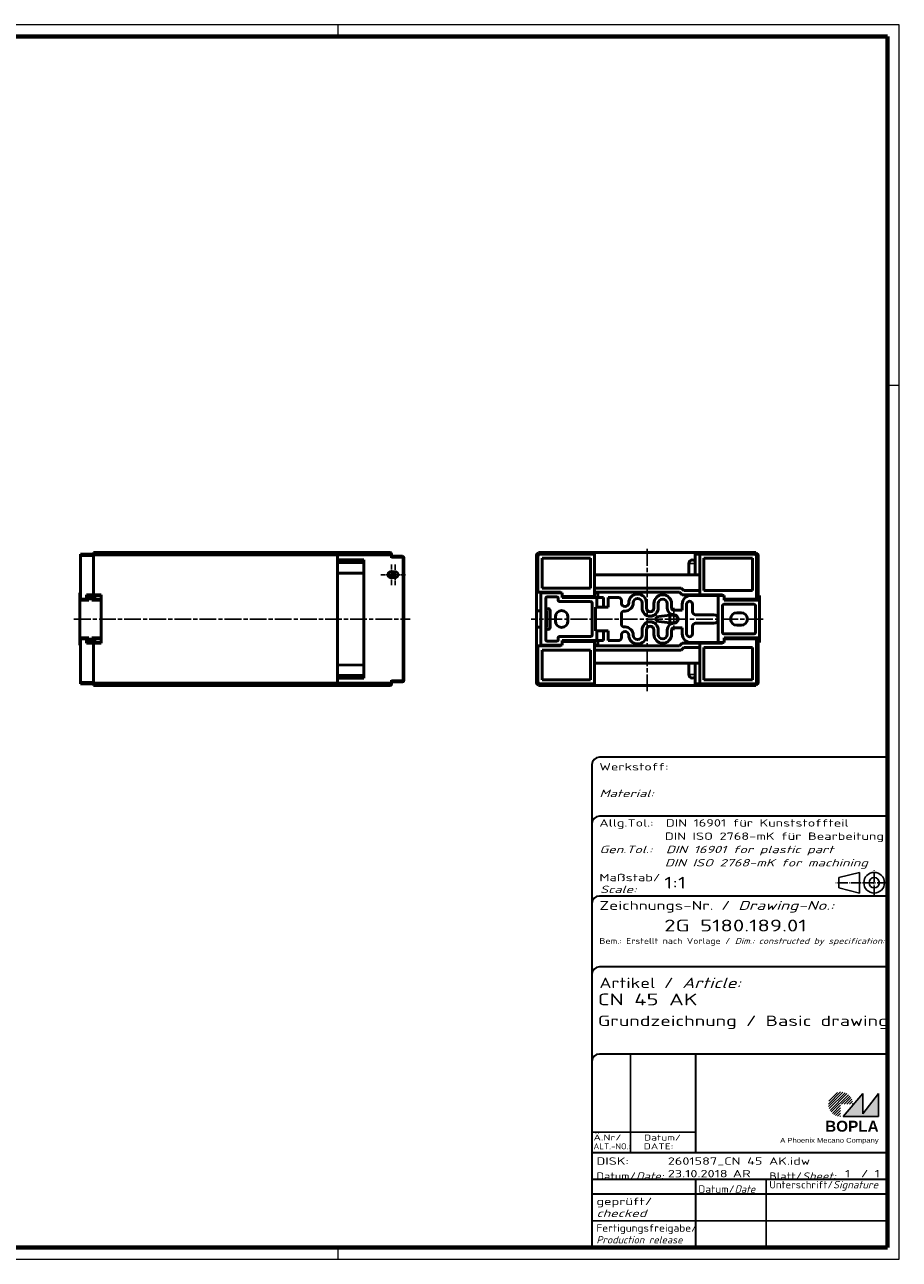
# Model space of a CAD drawing. Header units: millimetres. Extents: x 1 to 593, y 1 to 419.
# Tile 2 of 2: x 297 to 593, y 1 to 419. Entities that reach past the tile are written whole.
import ezdxf
from ezdxf.enums import TextEntityAlignment as Align

# ---------------------------------------------------------------- set-up
doc = ezdxf.new("R2010")
doc.units = ezdxf.units.MM
for name, pattern in [('ACAD_ISO04W100', [30, 24, -3, 0, -3]), ('CHAIN', [0.3543, 0.2362, -0.0295, 0.0591, -0.0295]), ('DASH_DOT', [0.37, 0.24, -0.06, 0.01, -0.06]), ('DASHED', [0.2067, 0.1654, -0.0413])]:
    doc.linetypes.add(name, pattern=pattern)
doc.layers.get('0').update_dxf_attribs({"lineweight": 25})
for name, color, linetype, lineweight in [('Mittellinie (ISO)', 1, 'DASH_DOT', 25), ('Mittelpunktmarkierung (ISO)', 1, 'DASH_DOT', 25), ('Rahmen (ISO)', 7, 'Continuous', 70), ('Schraffur (ISO)', 1, 'Continuous', 18), ('Sichtbar (ISO)', 7, 'Continuous', 50), ('Sichtbar schmal (ISO)', 1, 'Continuous', 25), ('Titel (ISO)', 5, 'Continuous', 50), ('Verdeckt (ISO)', 5, 'DASHED', 35)]:
    doc.layers.add(name, color=color, linetype=linetype, lineweight=lineweight)
doc.styles.add('Notiztext (DIN)', font='isocpeur.ttf', dxfattribs={"width": 1.1})
doc.styles.get("Standard").update_dxf_attribs({"font": 'isocpeur.ttf', "width": 1.1})
doc.styles.add('Textstil117', font='isocpeur.ttf', dxfattribs={"width": 1.4})
doc.styles.add('Textstil142', font='isocpeur.ttf', dxfattribs={"width": 1.4})
doc.styles.add('Textstil143', font='isocpeur.ttf', dxfattribs={"width": 1.4})
doc.styles.add('Textstil144', font='isocpeur.ttf', dxfattribs={"width": 1.4})
doc.styles.add('Textstil166', font='isocpeur.ttf', dxfattribs={"width": 1.4})
doc.styles.add('Textstil219', font='isocpeur.ttf', dxfattribs={"width": 1.1})
doc.styles.add('Textstil227', font='isocpeui.ttf', dxfattribs={"width": 1.4})
doc.styles.add('Textstil235', font='isocpeui.ttf')

# ---------------------------------------------------------------- blocks, each defined once
blk = doc.blocks.new('Ränder Bopla-A2-Rahmen')
at = {"layer": 'Rahmen (ISO)', "color": 1, "lineweight": 18}
for p, q in [((593, 419), (1, 419)), ((1, 419), (1, 1)), ((116, 419), (116, 415)), ((213, 419), (213, 415)), ((403, 419), (403, 415)), ((593, 1), (593, 419)), ((589, 297), (593, 297)), ((116, 5), (116, 1)), ((213, 5), (213, 1)), ((403, 5), (403, 1)), ((1, 1), (593, 1))]:
    blk.add_line(p, q, dxfattribs=at)
at = {"layer": 'Rahmen (ISO)', "color": 91, "lineweight": 70}
for p, q in [((20, 415), (589, 415)), ((20, 5), (20, 415)), ((589, 415), (589, 5)), ((589, 5), (20, 5))]:
    blk.add_line(p, q, dxfattribs=at)
at = {"layer": 'Rahmen (ISO)', "color": 1, "insert": (19, 55), "char_height": 2.03, "width": 162.684, "attachment_point": 7, "rotation": 90, "style": 'Notiztext (DIN)'}
blk.add_mtext('\\fISOCPEUR|b0|i0;\\W1.20;\\H2.0300;"Schutzvermerk nach DIN ISO 16016 beachten" \\fISOCPEUR|b0|i1;\\W1.20;\\H2.0300;"Please pay attention to copyright note DIN ISO 16016"', dxfattribs=at)
blk = doc.blocks.new('Schriftfelder Bearbeitung-KST')
at = {"layer": 'Schraffur (ISO)'}
h = blk.add_hatch(dxfattribs=at)
h.set_pattern_fill('ANSI31', color=1, scale=5.08, style=0)
h.set_pattern_definition([(45, (0, 0), (-0.4490128, 0.4490128), [])])
edge = h.paths.add_edge_path()
edge.add_line((395.78, 59.81), (391.63, 59.81))
edge.add_line((391.63, 59.81), (391.63, 55.66))
edge.add_arc((391.63, 59.81), 4.15, 0, 270, ccw=False)
blk.add_hatch(color=7, dxfattribs=at).paths.add_polyline_path([(392.48, 55.66), (404.48, 55.66), (404.48, 63.46), (399.18, 56.56), (399.18, 63.46)])
at = {"color": 5, "linetype": 'Continuous'}
for p, q in [((397.98, 138.31), (390.98, 136.56)), ((397.98, 131.31), (397.98, 138.31)), ((390.98, 133.06), (390.98, 136.56)), ((397.98, 131.31), (390.98, 133.06))]:
    blk.add_line(p, q, dxfattribs=at)
at = {"color": 1, "linetype": 'ACAD_ISO04W100', "ltscale": 0.15}
blk.add_line((402.98, 130.31), (402.98, 139.31), dxfattribs=at)
at = {"color": 1, "linetype": 'ACAD_ISO04W100', "ltscale": 0.145833}
blk.add_line((407.48, 134.81), (389.98, 134.81), dxfattribs=at)
at = {"color": 1, "linetype": 'Continuous', "lineweight": 25}
for p, q in [((320.48, 76.81), (320.48, 43.31)), ((307.48, 50.31), (342.48, 50.31))]:
    blk.add_line(p, q, dxfattribs=at)
at = {"color": 7, "linetype": 'Continuous'}
for p, q in [((399.18, 63.46), (392.48, 55.66)), ((404.48, 63.46), (399.18, 56.56)), ((399.18, 56.56), (399.18, 63.46)), ((404.48, 55.66), (404.48, 63.46)), ((392.48, 55.66), (404.48, 55.66))]:
    blk.add_line(p, q, dxfattribs=at)
at = {"color": 5, "linetype": 'Continuous'}
for radius in [3.5, 1.75]:
    blk.add_circle((402.98, 134.81), radius, dxfattribs=at)
at = {"layer": 'Titel (ISO)', "lineweight": 18}
for p, q in [((410.48, 7.31), (411.48, 7.31)), ((411.48, 7.31), (411.48, 8.31))]:
    blk.add_line(p, q, dxfattribs=at)
at = {"layer": 'Verdeckt (ISO)', "color": 5, "linetype": 'Continuous', "lineweight": 35}
for p, q in [((407.48, 177.31), (309.98, 177.31)), ((307.48, 174.81), (307.48, 11.31)), ((307.48, 174.81), (307.48, 23.84)), ((407.48, 157.31), (309.98, 157.31)), ((407.48, 130.31), (309.98, 130.31)), ((407.48, 106.31), (309.98, 106.31)), ((407.48, 106.31), (309.98, 106.31)), ((407.48, 76.81), (309.98, 76.81)), ((407.48, 43.31), (307.48, 43.31)), ((407.48, 34.31), (307.48, 34.31)), ((342.48, 34.31), (342.48, 11.31)), ((407.48, 29.31), (307.48, 29.31))]:
    blk.add_line(p, q, dxfattribs=at)
at = {"layer": 'Verdeckt (ISO)', "color": 5, "linetype": 'Continuous'}
blk.add_line((342.48, 76.81), (342.48, 43.31), dxfattribs=at)
at = {"layer": 'Verdeckt (ISO)', "color": 1, "linetype": 'Continuous', "lineweight": 25}
for p, q in [((366.48, 34.31), (366.48, 11.31)), ((407.48, 20.31), (307.48, 20.31))]:
    blk.add_line(p, q, dxfattribs=at)
at = {"layer": 'Verdeckt (ISO)', "color": 5, "linetype": 'Continuous', "lineweight": 35}
for centre in [(309.98, 174.81), (309.98, 154.81), (309.98, 127.81), (309.98, 103.81), (309.98, 103.81), (309.98, 74.31)]:
    blk.add_arc(centre, 2.5, 90, 180, dxfattribs=at)
at = {"color": 5, "width": 1.4}
for s, style, p in [('DISK:', 'Textstil142', (308.98, 39.31)), ('/', 'Textstil142', (398.48, 35.06)), ('geprüft/', 'Textstil142', (308.98, 25.66)), ('checked', 'Textstil227', (308.98, 21.66))]:
    blk.add_text(s, height=2.5, dxfattribs=dict(at, style=style)).set_placement(p)
at = {"color": 5, "width": 1.1}
blk.add_text('Fertigungsfreigabe/', height=2.5, dxfattribs=at).set_placement((308.98, 16.66))
at = {"color": 5, "style": 'Textstil235'}
blk.add_text('Production release', height=2.5, dxfattribs=at).set_placement((308.98, 12.66))
at = {"color": 7, "insert": (309.98, 99.14), "char_height": 3.5, "attachment_point": 7}
blk.add_mtext('\\fISOCPEUR|b0|i0;\\W1.30;\\H3.5000;Artikel / \\fISOCPEUR|b0|i1;\\W1.30;\\H3.5000;Article:', dxfattribs=at)
at = {"color": 5, "char_height": 2.5, "attachment_point": 7}
for s, insert in [('\\fISOCPEUR|b0|i0;\\W1.20;\\H2.5000;Datum/\\fISOCPEUR|b0|i1;\\W1.20;\\H2.5000;Date:', (308.98, 34.22)), ('\\fISOCPEUR|b0|i0;\\W1.20;\\H2.5000;Blatt/\\fISOCPEUR|b0|i1;\\W1.20;\\H2.5000;Sheet:', (367.48, 34.22)), ('Datum/\\fISOCPEUR|b0|i1;\\H2.5000;Date', (343.48, 29.82)), ('\\fISOCPEUR|b0|i0;\\W1.05;\\H2.5000;Unterschrift/\\fISOCPEUR|b0|i1;\\W1.05;\\H2.5000;Signature', (367.48, 30.57))]:
    blk.add_mtext(s, dxfattribs=dict(at, insert=insert))
at = {"color": 5, "style": 'Textstil142', "width": 1.4}
for tag, p in [('DATEINAME_001', (333.13, 39.31)), ('50-Namenskürzel_001', (355.13, 35.06)), ('Blattnummer_001', (393.13, 35.06)), ('25-ges._Blattanzahl_001', (403.13, 35.06)), ('ERSTELLUNGSDATUM_001', (333.13, 35.06))]:
    blk.add_attdef(tag, p, '', height=2.5, dxfattribs=at)
at = {"layer": 'Sichtbar schmal (ISO)', "color": 1}
for s, height, style, width, p in [('Werkstoff:', 2.5, 'Textstil142', 1.4, (309.98, 172.81)), ('Material:', 2.5, 'Textstil227', 1.4, (309.98, 163.81)), ('Allg.Tol.:', 2.5, 'Textstil142', 1.4, (309.98, 153.81)), ('Gen.Tol.:', 2.5, 'Textstil227', 1.4, (309.98, 144.81)), ('Maßstab/', 2.5, 'Textstil142', 1.4, (309.98, 135.31)), ('Scale:', 2.5, 'Textstil227', 1.4, (310.16, 131.31)), ('Ä.Nr/', 2, 'Textstil144', 1.4, (307.98, 47.56)), ('ALT.-NO.:', 2, 'Textstil219', 1.1, (307.98, 44.56)), ('DATE:', 2, 'Textstil144', 1.4, (324.98, 44.56)), ('Datum/', 2, 'Textstil144', 1.4, (325.08, 47.52))]:
    blk.add_text(s, height=height, dxfattribs=dict(at, style=style, width=width)).set_placement(p)
at = {"layer": 'Sichtbar schmal (ISO)', "color": 1, "attachment_point": 7}
for s, insert, char_height in [('\\fISOCPEUR|b0|i0;\\W1.40;\\H3.0000;Zeichnungs-Nr. / \\fISOCPEUR|b0|i1;\\W1.40;\\H3.0000;Drawing-No.:', (309.98, 124.71), 3), ('\\fISOCPEUR|b0|i0;\\W1.20;\\H2.0000;Bem.: Erstellt nach Vorlage / \\fISOCPEUR|b0|i1;\\W1.20;\\H2.0000;Dim.: constructed by specification:', (309.98, 113.49), 2)]:
    blk.add_mtext(s, dxfattribs=dict(at, insert=insert, char_height=char_height))
at = {"layer": 'Sichtbar schmal (ISO)', "color": 1, "style": 'Textstil144', "width": 1.4}
for tag, p in [('055-Bem._erstellt_n._Kd-Zchng.', (309.98, 112.56)), ('056-Bem._erstellt_n._Kd-Zchng.-2', (309.98, 109.56)), ('19-Ä-Nr._-10-', (309.48, 76.06)), ('19-Datum_-10-', (322.48, 76.06)), ('18-Ä-Nr._-9-', (309.48, 73.56)), ('17-Ä-Nr._-8-', (309.48, 71.06)), ('18-Datum_-9-', (322.48, 73.56)), ('17-Datum_-8-', (322.48, 71.06)), ('16-Ä-Nr._-7-', (309.48, 68.56)), ('16-Datum_-7-', (322.48, 68.56)), ('15-Ä-Nr._-6-', (309.48, 66.06)), ('14-Ä-Nr._-5-', (309.48, 63.56)), ('15-Datum_-6-', (322.48, 66.06)), ('14-Datum_-5-', (322.48, 63.56)), ('13-Ä-Nr._-4-', (309.48, 61.06)), ('12-Ä-Nr._-3-', (309.48, 58.56)), ('13-Datum_-4-', (322.48, 61.06)), ('12-Datum_-3-', (322.48, 58.56)), ('11-Ä-Nr._-2-', (309.48, 56.06)), ('11-Datum_-2-', (322.48, 56.06)), ('10-Ä-Nr._-1-', (309.48, 53.56)), ('10-Datum_-1-', (322.48, 53.56))]:
    blk.add_attdef(tag, text='', height=2, dxfattribs=at).set_placement(p, align=Align.TOP_LEFT)
at = {"layer": 'Titel (ISO)', "color": 5, "width": 1.4}
for s, style, p in [('DIN 16901 für Kunststoffteil', 'Textstil142', (332.48, 153.81)), ('DIN 16901 for plastic part', 'Textstil227', (332.48, 144.81))]:
    blk.add_text(s, height=2.5, dxfattribs=dict(at, style=style)).set_placement(p)
at = {"layer": 'Titel (ISO)', "color": 7, "insert": (404.48, 50.46), "char_height": 3.7, "width": 19.8847, "attachment_point": 9, "style": 'Notiztext (DIN)'}
blk.add_mtext('\\fArial|b1|i0;\\H3.7000;BOPLA', dxfattribs=at)
at = {"layer": 'Titel (ISO)', "color": 5, "insert": (404.48, 46.31), "char_height": 1.6, "width": 34.8824, "attachment_point": 9, "style": 'Notiztext (DIN)'}
blk.add_mtext('\\fArial|b0|i0;\\W1.15;\\H1.6000;A Phoenix Mecano Company', dxfattribs=at)
at = {"layer": 'Titel (ISO)', "color": 5, "width": 1.4}
for tag, style, p in [('01-Material', 'Textstil142', (333.48, 175.31)), ('01-Material_(2.Zeile)', 'Textstil142', (309.98, 170.81)), ('01-Material_GB', 'Textstil227', (333.48, 166.31)), ('01-Material_(2.Zeile)_GB', 'Textstil227', (309.98, 161.81))]:
    blk.add_attdef(tag, text='', height=2.5, dxfattribs=dict(at, style=style)).set_placement(p, align=Align.TOP_LEFT)
for tag, p, style in [('011-Allg.Tol-2_001', (332.13, 149.31), 'Textstil142'), ('011-Allg.Tol-4_GB_001', (332.1, 140.31), 'Textstil227')]:
    blk.add_attdef(tag, p, '', height=2.5, dxfattribs=dict(at, style=style))
at = {"layer": 'Titel (ISO)', "color": 7, "width": 1.4}
for tag, p, height, style in [('02-Maßstab_001', (331.92, 132.81), 4, 'Textstil143'), ('03-Zchn.Nr._001', (331.92, 118.31), 4, 'Textstil143'), ('07-Artikel-Modell_001', (309.43, 93.31), 3.98, 'Textstil166'), ('08-Artikel-Benennung_001', (309.49, 86.31), 3.5, 'Textstil117')]:
    blk.add_attdef(tag, p, '', height=height, dxfattribs=dict(at, style=style))
at = {"layer": 'Titel (ISO)', "color": 7, "style": 'Textstil166', "width": 1.4}
blk.add_attdef('09-Artikel-Benennung_(2.Zeile)', text='', height=3.98, dxfattribs=at).set_placement((309.98, 83.29), align=Align.TOP_LEFT)

msp = doc.modelspace()

# ---------------------------------------------------------------- linework, layer by layer
at = {"layer": 'Mittellinie (ISO)', "linetype": 'CHAIN', "ltscale": 23.990969}
for p, q in [((507.6810884, 193.3245658), (507.6810884, 241.7818653)), ((313.673004, 217.7818653), (427.4956582, 217.7818653)), ((546.9310884, 217.7818653), (468.4310884, 217.7818653))]:
    msp.add_line(p, q, dxfattribs=at)
at = {"layer": 'Mittelpunktmarkierung (ISO)', "linetype": 'CHAIN', "ltscale": 7.778352}
for p, q in [((421.129535, 229.2818653), (421.129535, 236.2818653)), ((422.3378254, 236.2818653), (422.3378254, 229.2818653))]:
    msp.add_line(p, q, dxfattribs=at)
at = {"layer": 'Mittelpunktmarkierung (ISO)', "linetype": 'CHAIN', "ltscale": 6.839049}
msp.add_line((417.4748345, 232.7818653), (423.629535, 232.7818653), dxfattribs=at)
at = {"layer": 'Mittelpunktmarkierung (ISO)', "linetype": 'CHAIN', "ltscale": 6.667144}
msp.add_line((425.8378254, 232.7818653), (419.8378254, 232.7818653), dxfattribs=at)
at = {"layer": 'Mittelpunktmarkierung (ISO)', "linetype": 'CHAIN', "ltscale": 6.944946}
msp.add_line((520.4310884, 217.7818653), (514.1810884, 217.7818653), dxfattribs=at)
at = {"layer": 'Mittelpunktmarkierung (ISO)', "linetype": 'CHAIN', "ltscale": 8.333956}
msp.add_line((516.6810884, 221.5318653), (516.6810884, 214.0318653), dxfattribs=at)
at = {"layer": 'Sichtbar (ISO)'}
for p, q in [((315.8378254, 239.0318653), (315.8378254, 239.7818653)), ((320.3378254, 239.7818653), (315.8378254, 239.7818653)), ((315.8378254, 224.4818653), (315.8378254, 239.0318653)), ((320.3378254, 240.2818653), (320.3378254, 240.0318653)), ((320.3378254, 240.2818653), (402.8378254, 240.2818653)), ((320.3378254, 239.2818653), (320.3378254, 240.0318653)), ((320.3378254, 240.0318653), (402.8378254, 240.0318653)), ((320.3378254, 239.2818653), (320.3378254, 225.9818653)), ((402.8378254, 240.0318653), (402.8378254, 240.2818653)), ((402.8378254, 240.2818653), (420.6378254, 240.2818653)), ((402.8378254, 240.0318653), (402.8378254, 240.2818653)), ((402.8378254, 240.0318653), (402.8378254, 239.2818653)), ((402.8378254, 240.0318653), (421.0708381, 240.0318653)), ((402.8378254, 240.0318653), (402.8378254, 239.2818653)), ((402.8378254, 237.7818653), (402.8378254, 239.2818653)), ((402.8378254, 196.2818653), (402.8378254, 239.2818653)), ((421.1378254, 239.7818653), (421.1378254, 239.2818653)), ((421.1378254, 238.5318653), (421.1378254, 239.2818653)), ((424.8378254, 239.0318653), (421.1378254, 239.0318653)), ((425.3378254, 197.0318653), (425.3378254, 238.5318653)), ((470.1810884, 226.8818653), (470.1810884, 239.2818653)), ((470.6810884, 239.0318653), (470.6810884, 226.8818653)), ((470.9310884, 240.2818653), (544.4310884, 240.2818653)), ((470.9310884, 240.0318653), (470.9310884, 240.2818653)), ((489.8810884, 239.7818653), (471.4310884, 239.7818653)), ((472.0810884, 228.2818653), (472.0810884, 238.3818653)), ((472.0810884, 238.3818653), (488.4810884, 238.3818653)), ((488.4810884, 238.3818653), (488.4810884, 228.2818653)), ((489.8810884, 225.3818653), (489.8810884, 239.7818653)), ((523.8810884, 239.7818653), (523.8810884, 232.7818653)), ((523.8810884, 239.7818653), (525.4810884, 239.7818653)), ((543.9310884, 239.7818653), (525.4810884, 239.7818653)), ((525.4810884, 239.7818653), (525.4810884, 232.7818653)), ((526.8810884, 227.3818653), (526.8810884, 238.3818653)), ((526.8810884, 238.3818653), (543.2810884, 238.3818653)), ((543.2810884, 238.3818653), (543.2810884, 227.3818653)), ((544.4310884, 240.2818653), (544.4310884, 240.0318653)), ((544.6810884, 224.4818653), (544.6810884, 239.0318653)), ((545.1810884, 239.2818653), (545.1810884, 225.9818653)), ((402.8378254, 237.7818653), (411.7378254, 237.7818653)), ((411.7378254, 236.8041962), (402.8378254, 236.8818653)), ((411.7378254, 237.7818653), (411.7378254, 197.7818653)), ((521.7810884, 232.7818653), (521.7810884, 236.5818653)), ((402.8378254, 233.3609209), (411.7378254, 233.2832517)), ((422.3378254, 233.7818653), (421.129535, 233.7818653)), ((421.129535, 231.7818653), (422.3378254, 231.7818653)), ((489.8810884, 232.7818653), (521.7810884, 232.7818653)), ((523.8810884, 232.7818653), (521.7810884, 232.7818653)), ((523.8810884, 232.7818653), (525.4810884, 232.7818653)), ((525.4810884, 232.7818653), (525.4810884, 225.9818653)), ((315.6378254, 226.6818653), (315.8378254, 226.6818653)), ((315.6378254, 225.7818653), (315.6378254, 226.6818653)), ((315.6378254, 225.7818653), (315.8378254, 225.7818653)), ((315.6378254, 224.1818653), (315.6378254, 225.7818653)), ((317.9378254, 224.4818653), (317.9378254, 225.9818653)), ((317.9378254, 225.9818653), (320.3378254, 225.9818653)), ((317.9378254, 225.7818653), (318.0378254, 225.7818653)), ((318.0378254, 225.9818653), (318.0378254, 225.7818653)), ((318.7378254, 225.7818653), (318.0378254, 225.7818653)), ((318.0378254, 225.7818653), (318.0378254, 224.1818653)), ((318.7378254, 225.7818653), (318.7378254, 225.9818653)), ((319.7378254, 225.7818653), (318.7378254, 225.7818653)), ((318.7378254, 224.1818653), (318.7378254, 225.7818653)), ((319.7378254, 225.9818653), (319.7378254, 225.7818653)), ((319.7378254, 225.7818653), (319.7378254, 224.1818653)), ((320.4378254, 225.7818653), (319.7378254, 225.7818653)), ((320.3378254, 225.9818653), (322.8378254, 225.9818653)), ((320.4378254, 225.7818653), (320.4378254, 225.9818653)), ((320.4378254, 225.7818653), (320.7878254, 225.7818653)), ((320.4378254, 224.1818653), (320.4378254, 225.7818653)), ((320.7878254, 225.9818653), (320.7878254, 225.7818653)), ((320.7878254, 225.7818653), (322.8378254, 225.7818653)), ((320.7878254, 225.7818653), (320.7878254, 224.5318653)), ((320.8378254, 225.9818653), (320.8378254, 225.7818653)), ((322.8378254, 225.9818653), (322.8378254, 224.1818653)), ((470.1810884, 220.5818653), (470.1810884, 226.8818653)), ((470.1810884, 226.8818653), (470.6810884, 226.8818653)), ((470.6810884, 226.8818653), (478.3810884, 226.8818653)), ((471.7310884, 226.6818653), (478.9310884, 226.6818653)), ((471.7310884, 208.8818653), (471.7310884, 226.6818653)), ((488.4810884, 228.2818653), (472.0810884, 228.2818653)), ((478.3810884, 226.8818653), (478.3810884, 226.6818653)), ((478.9310884, 225.0818653), (478.9310884, 226.6818653)), ((519.1609874, 228.2818653), (489.8810884, 228.2818653)), ((489.8810884, 226.8818653), (518.5810884, 226.8818653)), ((490.9310884, 226.6818653), (489.8810884, 226.6818653)), ((490.9310884, 225.0818653), (490.9310884, 226.6818653)), ((518.5810884, 226.8818653), (519.4810884, 225.9818653)), ((520.0609874, 227.3818653), (519.1609874, 228.2818653)), ((519.4810884, 225.9818653), (525.4810884, 225.9818653)), ((525.4810884, 227.3818653), (520.0609874, 227.3818653)), ((531.7310884, 225.7818653), (522.5310884, 225.7818653)), ((525.4810884, 225.9818653), (533.1810884, 225.9818653)), ((543.2810884, 227.3818653), (526.8810884, 227.3818653)), ((533.7310884, 225.7818653), (531.7310884, 225.7818653)), ((531.7310884, 225.7818653), (531.7310884, 209.7818653)), ((533.1810884, 225.9818653), (533.1810884, 225.7818653)), ((533.7310884, 224.1818653), (533.7310884, 225.7818653)), ((544.6810884, 225.9818653), (545.1810884, 225.9818653)), ((545.7310884, 225.7818653), (544.6810884, 225.7818653)), ((545.1810884, 225.9818653), (545.1810884, 225.7818653)), ((545.7310884, 224.1818653), (545.7310884, 225.7818653)), ((318.7378254, 224.1818653), (315.6378254, 224.1818653)), ((315.6378254, 224.1818653), (315.6378254, 211.3818653)), ((315.8378254, 224.4818653), (317.9378254, 224.4818653)), ((322.8378254, 224.1818653), (319.7378254, 224.1818653)), ((320.4378254, 224.1818653), (320.7878254, 224.5318653)), ((322.8378254, 224.5318653), (320.7878254, 224.5318653)), ((322.8378254, 211.3818653), (322.8378254, 224.1818653)), ((473.3310884, 210.7818653), (473.3310884, 224.7818653)), ((473.8310884, 225.2818653), (477.0310884, 225.2818653)), ((477.5310884, 224.7818653), (477.5310884, 224.1818653)), ((478.0310884, 223.6818653), (488.5310884, 223.6818653)), ((478.9310884, 225.3818653), (489.8810884, 225.3818653)), ((490.6310884, 225.0818653), (478.9310884, 225.0818653)), ((489.0310884, 223.1818653), (489.0310884, 212.3818653)), ((489.4310884, 225.3818653), (489.4310884, 225.0818653)), ((490.1310884, 213.7818653), (490.1310884, 221.7818653)), ((490.1310884, 221.7818653), (490.6310884, 221.7818653)), ((492.9310884, 225.0818653), (490.6310884, 225.0818653)), ((490.6310884, 221.7818653), (490.6310884, 225.0818653)), ((490.6310884, 221.7818653), (492.9310884, 221.7818653)), ((492.9310884, 221.7818653), (492.9310884, 225.0818653)), ((494.4310884, 221.7818653), (492.9310884, 221.7818653)), ((497.9310884, 225.0818653), (494.4310884, 225.0818653)), ((494.4310884, 225.0818653), (494.4310884, 221.7818653)), ((498.9310884, 223.2318653), (498.9310884, 224.0818653)), ((505.9310884, 223.2318653), (505.9310884, 221.4818653)), ((507.4310884, 221.4818653), (507.4310884, 223.2318653)), ((509.9310884, 222.9818653), (509.9310884, 221.4818653)), ((511.4310884, 221.4818653), (511.4310884, 222.9818653)), ((514.4310884, 222.9818653), (514.4310884, 221.4818653)), ((515.9310884, 221.4818653), (515.9310884, 222.9818653)), ((519.5310884, 222.7818653), (519.5310884, 220.7318653)), ((521.0310884, 219.5318653), (521.0310884, 222.7818653)), ((523.0310884, 222.7818653), (523.0310884, 220.2318653)), ((533.1310884, 213.2818653), (533.1310884, 222.2818653)), ((533.6310884, 222.7818653), (543.8310884, 222.7818653)), ((533.7310884, 224.4818653), (544.6810884, 224.4818653)), ((545.7310884, 224.1818653), (533.7310884, 224.1818653)), ((544.2310884, 224.4818653), (544.2310884, 224.1818653)), ((544.3310884, 222.2818653), (544.3310884, 213.2818653)), ((545.7310884, 224.1818653), (545.7310884, 211.3818653)), ((470.1810884, 220.5818653), (471.7310884, 220.5818653)), ((470.1810884, 214.9818653), (470.1810884, 220.5818653)), ((473.3310884, 220.5818653), (473.6644279, 220.5818653)), ((473.6644279, 220.5818653), (473.6644279, 214.9818653)), ((474.8310884, 220.5818653), (474.8310884, 214.9818653)), ((476.6310884, 217.0318653), (476.6310884, 218.5318653)), ((480.8310884, 218.5318653), (480.8310884, 217.0318653)), ((498.9310884, 216.0818653), (498.9310884, 219.4818653)), ((499.9310884, 220.4818653), (500.1810884, 220.4818653)), ((515.3810884, 219.0318653), (510.6810884, 218.5318653)), ((510.6810884, 217.0318653), (510.6810884, 218.5318653)), ((515.3810884, 216.5318653), (515.3810884, 219.0318653)), ((515.3810884, 219.0318653), (516.6810884, 219.0318653)), ((519.5310884, 220.7318653), (516.6810884, 220.7318653)), ((521.0310884, 216.0318653), (521.0310884, 219.5318653)), ((524.0310884, 219.2318653), (530.2810884, 219.2318653)), ((537.9810884, 219.8818653), (539.4810884, 219.8818653)), ((471.7310884, 214.9818653), (470.1810884, 214.9818653)), ((470.1810884, 208.6818653), (470.1810884, 214.9818653)), ((473.6644279, 214.9818653), (473.3310884, 214.9818653)), ((490.6310884, 213.7818653), (490.1310884, 213.7818653)), ((490.6310884, 210.4818653), (490.6310884, 213.7818653)), ((492.9310884, 213.7818653), (490.6310884, 213.7818653)), ((492.9310884, 210.4818653), (492.9310884, 213.7818653)), ((492.9310884, 213.7818653), (494.4310884, 213.7818653)), ((494.4310884, 213.7818653), (494.4310884, 210.4818653)), ((500.1810884, 215.0818653), (499.9310884, 215.0818653)), ((505.9310884, 214.0818653), (505.9310884, 212.3318653)), ((507.4310884, 212.3318653), (507.4310884, 214.0818653)), ((509.9310884, 214.0818653), (509.9310884, 212.5818653)), ((510.6810884, 217.0318653), (515.3810884, 216.5318653)), ((511.4310884, 212.5818653), (511.4310884, 214.0818653)), ((514.4310884, 214.0818653), (514.4310884, 212.5818653)), ((516.6810884, 216.5318653), (515.3810884, 216.5318653)), ((515.9310884, 212.5818653), (515.9310884, 214.0818653)), ((516.6810884, 214.8318653), (519.5310884, 214.8318653)), ((519.5310884, 214.8318653), (519.5310884, 212.7818653)), ((521.0310884, 212.7818653), (521.0310884, 216.0318653)), ((523.0310884, 215.3318653), (523.0310884, 212.7818653)), ((530.2810884, 216.3318653), (524.0310884, 216.3318653)), ((539.4810884, 215.6818653), (537.9810884, 215.6818653)), ((315.6378254, 211.3818653), (318.7378254, 211.3818653)), ((315.6378254, 209.7818653), (315.6378254, 211.3818653)), ((315.8378254, 209.7818653), (315.6378254, 209.7818653)), ((315.6378254, 208.8818653), (315.6378254, 209.7818653)), ((315.8378254, 196.5318653), (315.8378254, 211.0818653)), ((315.8378254, 211.0818653), (317.9378254, 211.0818653)), ((317.9378254, 209.5818653), (317.9378254, 211.0818653)), ((318.0378254, 209.7818653), (317.9378254, 209.7818653)), ((320.3378254, 209.5818653), (317.9378254, 209.5818653)), ((318.0378254, 211.3818653), (318.0378254, 209.7818653)), ((318.0378254, 209.7818653), (318.0378254, 209.5818653)), ((318.0378254, 209.7818653), (318.7378254, 209.7818653)), ((318.7378254, 209.7818653), (318.7378254, 211.3818653)), ((318.7378254, 209.5818653), (318.7378254, 209.7818653)), ((318.7378254, 209.7818653), (319.7378254, 209.7818653)), ((319.7378254, 211.3818653), (322.8378254, 211.3818653)), ((319.7378254, 211.3818653), (319.7378254, 209.7818653)), ((319.7378254, 209.7818653), (319.7378254, 209.5818653)), ((319.7378254, 209.7818653), (320.4378254, 209.7818653)), ((320.3378254, 209.5818653), (320.3378254, 196.2818653)), ((322.8378254, 209.5818653), (320.3378254, 209.5818653)), ((320.7878254, 211.0318653), (320.4378254, 211.3818653)), ((320.4378254, 209.7818653), (320.4378254, 211.3818653)), ((320.7878254, 209.7818653), (320.4378254, 209.7818653)), ((320.4378254, 209.5818653), (320.4378254, 209.7818653)), ((320.7878254, 209.7818653), (320.7878254, 211.0318653)), ((322.8378254, 211.0318653), (320.7878254, 211.0318653)), ((322.8378254, 209.7818653), (320.7878254, 209.7818653)), ((320.7878254, 209.5818653), (320.7878254, 209.7818653)), ((320.8378254, 209.7818653), (320.8378254, 209.5818653)), ((322.8378254, 211.3818653), (322.8378254, 209.5818653)), ((477.0310884, 210.2818653), (473.8310884, 210.2818653)), ((477.5310884, 211.3818653), (477.5310884, 210.7818653)), ((488.5310884, 211.8818653), (478.0310884, 211.8818653)), ((478.9310884, 210.4818653), (490.6310884, 210.4818653)), ((478.9310884, 208.8818653), (478.9310884, 210.4818653)), ((489.8810884, 210.1818653), (478.9310884, 210.1818653)), ((489.4310884, 210.4818653), (489.4310884, 210.1818653)), ((489.8810884, 195.7818653), (489.8810884, 210.1818653)), ((490.6310884, 210.4818653), (492.9310884, 210.4818653)), ((490.9310884, 208.8818653), (490.9310884, 210.4818653)), ((494.4310884, 210.4818653), (497.9310884, 210.4818653)), ((498.9310884, 211.4818653), (498.9310884, 212.3318653)), ((519.4810884, 209.5818653), (518.5810884, 208.6818653)), ((525.4810884, 209.5818653), (519.4810884, 209.5818653)), ((522.5310884, 209.7818653), (531.7310884, 209.7818653)), ((533.1810884, 209.5818653), (525.4810884, 209.5818653)), ((525.4810884, 209.5818653), (525.4810884, 202.7818653)), ((531.7310884, 209.7818653), (533.7310884, 209.7818653)), ((533.1810884, 209.7818653), (533.1810884, 209.5818653)), ((543.8310884, 212.7818653), (533.6310884, 212.7818653)), ((533.7310884, 209.7818653), (533.7310884, 211.3818653)), ((533.7310884, 211.3818653), (545.7310884, 211.3818653)), ((544.6810884, 211.0818653), (533.7310884, 211.0818653)), ((544.2310884, 211.3818653), (544.2310884, 211.0818653)), ((544.6810884, 196.5318653), (544.6810884, 211.0818653)), ((544.6810884, 209.7818653), (545.7310884, 209.7818653)), ((545.1810884, 209.5818653), (544.6810884, 209.5818653)), ((545.1810884, 209.7818653), (545.1810884, 209.5818653)), ((545.1810884, 209.5818653), (545.1810884, 196.2818653)), ((545.7310884, 209.7818653), (545.7310884, 211.3818653)), ((315.8378254, 208.8818653), (315.6378254, 208.8818653)), ((470.1810884, 196.2818653), (470.1810884, 208.6818653)), ((470.6810884, 208.6818653), (470.1810884, 208.6818653)), ((478.3810884, 208.6818653), (470.6810884, 208.6818653)), ((470.6810884, 208.6818653), (470.6810884, 196.5318653)), ((478.9310884, 208.8818653), (471.7310884, 208.8818653)), ((472.0810884, 197.1818653), (472.0810884, 207.2818653)), ((472.0810884, 207.2818653), (488.4810884, 207.2818653)), ((478.3810884, 208.8818653), (478.3810884, 208.6818653)), ((488.4810884, 207.2818653), (488.4810884, 197.1818653)), ((489.8810884, 208.8818653), (490.9310884, 208.8818653)), ((518.5810884, 208.6818653), (489.8810884, 208.6818653)), ((489.8810884, 207.2818653), (519.1609874, 207.2818653)), ((519.1609874, 207.2818653), (520.0609874, 208.1818653)), ((520.0609874, 208.1818653), (525.4810884, 208.1818653)), ((526.8810884, 197.1818653), (526.8810884, 208.1818653)), ((526.8810884, 208.1818653), (543.2810884, 208.1818653)), ((543.2810884, 208.1818653), (543.2810884, 197.1818653)), ((402.8378254, 202.2028098), (411.7378254, 202.2804789)), ((521.7810884, 202.7818653), (489.8810884, 202.7818653)), ((521.7810884, 202.7818653), (523.8810884, 202.7818653)), ((521.7810884, 198.9818653), (521.7810884, 202.7818653)), ((525.4810884, 202.7818653), (523.8810884, 202.7818653)), ((523.8810884, 195.7818653), (523.8810884, 202.7818653)), ((525.4810884, 202.7818653), (525.4810884, 195.7818653)), ((315.8378254, 195.7818653), (315.8378254, 196.5318653)), ((402.8378254, 198.6818653), (411.7378254, 198.7595345)), ((402.8378254, 196.2818653), (402.8378254, 197.7818653)), ((411.7378254, 197.7818653), (402.8378254, 197.7818653)), ((421.1378254, 196.2818653), (421.1378254, 197.0318653)), ((421.1378254, 196.5318653), (424.8378254, 196.5318653)), ((488.4810884, 197.1818653), (472.0810884, 197.1818653)), ((543.2810884, 197.1818653), (526.8810884, 197.1818653)), ((315.8378254, 195.7818653), (320.3378254, 195.7818653)), ((320.3378254, 195.5318653), (320.3378254, 196.2818653)), ((320.3378254, 195.5318653), (320.3378254, 195.2818653)), ((320.3378254, 195.5318653), (402.8378254, 195.5318653)), ((320.3378254, 195.2818653), (402.8378254, 195.2818653)), ((402.8378254, 196.2818653), (402.8378254, 195.5318653)), ((402.8378254, 196.2818653), (402.8378254, 195.5318653)), ((402.8378254, 195.2818653), (402.8378254, 195.5318653)), ((402.8378254, 195.5318653), (421.0708381, 195.5318653)), ((402.8378254, 195.2818653), (402.8378254, 195.5318653)), ((402.8378254, 195.2818653), (420.6378254, 195.2818653)), ((421.1378254, 196.2818653), (421.1378254, 195.7818653)), ((470.9310884, 195.2818653), (470.9310884, 195.5318653)), ((544.4310884, 195.2818653), (470.9310884, 195.2818653)), ((471.4310884, 195.7818653), (489.8810884, 195.7818653)), ((523.8810884, 195.7818653), (525.4810884, 195.7818653)), ((525.4810884, 195.7818653), (543.9310884, 195.7818653)), ((544.4310884, 195.5318653), (544.4310884, 195.2818653))]:
    msp.add_line(p, q, dxfattribs=at)
for centre, radius, start, end in [((420.6378254, 239.7818653), 0.5, 30, 90), ((424.8378254, 238.5318653), 0.5, 0, 90), ((470.9310884, 239.2818653), 0.75, 90, 180), ((471.4310884, 239.0318653), 0.75, 90, 180), ((543.9310884, 239.0318653), 0.75, 0, 90), ((544.4310884, 239.2818653), 0.75, 0, 90), ((522.9810884, 236.5818653), 1.2, 41.409622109, 180), ((422.3378254, 232.7818653), 1, 270, 90), ((504.4310884, 223.2318653), 3, 0, 180), ((512.9310884, 222.9818653), 3, 0, 180), ((522.5310884, 222.7818653), 3, 90, 180), ((473.8310884, 224.7818653), 0.5, 90, 180), ((477.0310884, 224.7818653), 0.5, 0, 90), ((478.0310884, 224.1818653), 0.5, 180, 270), ((488.5310884, 223.1818653), 0.5, 0, 90), ((497.9310884, 224.0818653), 1, 0, 90), ((500.1810884, 223.2318653), 1.25, 180, 0), ((500.1810884, 223.2318653), 2.75, 270, 0), ((504.4310884, 223.2318653), 1.5, 0, 180), ((512.9310884, 222.9818653), 1.5, 0, 180), ((522.0310884, 222.7818653), 1, 0, 180), ((533.6310884, 222.2818653), 0.5, 90, 180), ((543.8310884, 222.2818653), 0.5, 0, 90), ((474.0810884, 220.5818653), 0.75, 0, 180), ((478.7310884, 218.5318653), 2.1, 0, 180), ((499.9310884, 219.4818653), 1, 90, 180), ((508.6810884, 221.4818653), 2.75, 180, 0), ((508.6810884, 221.4818653), 1.25, 180, 0), ((516.6810884, 221.4818653), 2.25, 180, 270), ((516.6810884, 221.4818653), 0.75, 180, 270), ((516.6810884, 217.7818653), 1.45, 270, 90), ((516.6810884, 217.7818653), 1.25, 270, 90), ((524.0310884, 220.2318653), 1, 180, 270), ((530.2810884, 217.7818653), 1.45, 0, 90), ((530.2810884, 217.7818653), 1.45, 270, 0), ((537.9810884, 217.7818653), 2.1, 90, 270), ((539.4810884, 217.7818653), 2.1, 270, 90), ((474.0810884, 214.9818653), 0.75, 180, 0), ((478.7310884, 217.0318653), 2.1, 180, 0), ((499.9310884, 216.0818653), 1, 180, 270), ((500.1810884, 212.3318653), 1.25, 0, 180), ((500.1810884, 212.3318653), 2.75, 0, 90), ((508.6810884, 214.0818653), 2.75, 0, 180), ((508.6810884, 214.0818653), 1.25, 0, 180), ((516.6810884, 214.0818653), 2.25, 90, 180), ((516.6810884, 214.0818653), 0.75, 90, 180), ((524.0310884, 215.3318653), 1, 90, 180), ((533.6310884, 213.2818653), 0.5, 180, 270), ((543.8310884, 213.2818653), 0.5, 270, 0), ((473.8310884, 210.7818653), 0.5, 180, 270), ((477.0310884, 210.7818653), 0.5, 270, 0), ((478.0310884, 211.3818653), 0.5, 90, 180), ((488.5310884, 212.3818653), 0.5, 270, 0), ((497.9310884, 211.4818653), 1, 270, 0), ((504.4310884, 212.3318653), 3, 180, 0), ((504.4310884, 212.3318653), 1.5, 180, 0), ((512.9310884, 212.5818653), 3, 180, 0), ((512.9310884, 212.5818653), 1.5, 180, 0), ((522.5310884, 212.7818653), 3, 180, 270), ((522.0310884, 212.7818653), 1, 180, 0), ((424.8378254, 197.0318653), 0.5, 270, 0), ((471.4310884, 196.5318653), 0.75, 180, 270), ((522.9810884, 198.9818653), 1.2, 180, 318.590377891), ((543.9310884, 196.5318653), 0.75, 270, 0), ((420.6378254, 195.7818653), 0.5, 270, 330), ((470.9310884, 196.2818653), 0.75, 180, 270), ((544.4310884, 196.2818653), 0.75, 270, 0)]:
    msp.add_arc(centre, radius, start, end, dxfattribs=at)
msp.add_ellipse((421.129535, 232.7818653), major_axis=(-1.1547005, 0), ratio=0.8660254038, start_param=4.7123889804, end_param=7.853981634, dxfattribs=at)
for points, knots in [([(421.0708381, 240.0318653), (421.0708381, 240.0318653), (421.0863281, 240.0082967), (421.1208061, 239.9192301), (421.1377808, 239.8563909), (421.1378254, 239.7818653)], [0, 0, 0, 0, 0.031856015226, 0.031856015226, 0.061775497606, 0.061775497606, 0.061775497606, 0.061775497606]), ([(422.5899079, 231.8141596), (422.5592857, 231.8193697), (422.5298564, 231.8249534), (422.3044951, 231.871442), (422.0808122, 231.9464468), (421.7448715, 232.1269807), (421.5678719, 232.2601801), (421.4289049, 232.4708668), (421.3985666, 232.5292702), (421.3573224, 232.6537066), (421.3466784, 232.7198544), (421.3466784, 232.8438763), (421.3573224, 232.9100241), (421.3985666, 233.0344605), (421.4289049, 233.0928639), (421.5678719, 233.3035506), (421.7448715, 233.43675), (422.0808122, 233.6172839), (422.3044951, 233.6922887), (422.5298564, 233.7387773), (422.5592857, 233.744361), (422.5899079, 233.7495711)], [-0.38009637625, -0.38009637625, -0.38009637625, -0.38009637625, -0.37064627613, -0.37064627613, -0.3043405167, -0.3043405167, -0.24370567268, -0.24370567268, -0.22510239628, -0.22510239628, -0.20649911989, -0.20649911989, -0.18789584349, -0.18789584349, -0.1692925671, -0.1692925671, -0.10865772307, -0.10865772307, -0.04235196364, -0.04235196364, -0.03290186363, -0.03290186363, -0.03290186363, -0.03290186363]), ([(421.1378254, 195.7818653), (421.1377808, 195.7073398), (421.1208061, 195.6445006), (421.0863281, 195.555434), (421.0708381, 195.5318653), (421.0708381, 195.5318653)], [0.500903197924, 0.500903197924, 0.500903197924, 0.500903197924, 0.530822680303, 0.530822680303, 0.56267869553, 0.56267869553, 0.56267869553, 0.56267869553])]:
    msp.add_open_spline(points, degree=3, knots=knots, dxfattribs=at)
at = {"layer": 'Sichtbar schmal (ISO)'}
for p, q in [((315.8378254, 239.0318653), (320.3378254, 239.0318653)), ((320.3378254, 239.2818653), (402.8378254, 239.2818653)), ((402.8378254, 239.2818653), (421.1378254, 239.2818653)), ((421.1378254, 238.5318653), (424.8378254, 238.5318653)), ((424.8378254, 238.5318653), (424.8378254, 239.0318653)), ((425.3378254, 238.5318653), (424.8378254, 238.5318653)), ((424.8378254, 238.5318653), (424.8378254, 197.0318653)), ((523.8810884, 236.5818653), (521.7810884, 236.5818653)), ((320.3378254, 196.5318653), (315.8378254, 196.5318653)), ((424.8378254, 197.0318653), (421.1378254, 197.0318653)), ((424.8378254, 196.5318653), (424.8378254, 197.0318653)), ((424.8378254, 197.0318653), (425.3378254, 197.0318653)), ((521.7810884, 198.9818653), (523.8810884, 198.9818653)), ((320.3378254, 196.2818653), (402.8378254, 196.2818653)), ((402.8378254, 196.2818653), (421.1378254, 196.2818653))]:
    msp.add_line(p, q, dxfattribs=at)

# ---------------------------------------------------------------- block references
msp.add_blockref('Ränder Bopla-A2-Rahmen', (0, 0))
msp.add_blockref('Schriftfelder Bearbeitung-KST', (181.5158395, -6.3067288)).add_auto_attribs({'DATEINAME_001': '2601587_CN 45 AK.idw', 'ERSTELLUNGSDATUM_001': '23.10.2018', '07-Artikel-Modell_001': 'CN 45 AK', '03-Zchn.Nr._001': '2G 5180.189.01', 'Blattnummer_001': '1', '25-ges._Blattanzahl_001': '1', '50-Namenskürzel_001': 'AR', '011-Allg.Tol-4_GB_001': 'DIN ISO 2768-mK for machining', '011-Allg.Tol-2_001': 'DIN ISO 2768-mK für Bearbeitung', '02-Maßstab_001': '1:1', '08-Artikel-Benennung_001': 'Grundzeichnung / Basic drawing'})

doc.saveas('drawing.dxf')
